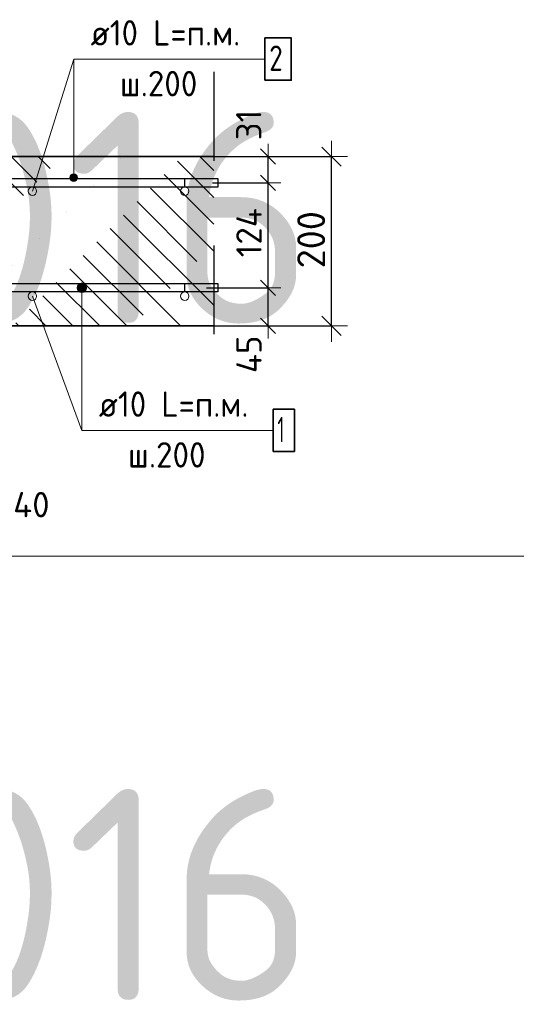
# Model space of a CAD drawing. Header units: metres. Extents: x -38 to 107, y -15 to 21.
# Tile 53 of 89: x 72.497 to 73.084, y 1.542 to 2.706. Entities that reach past the tile are written whole.
import ezdxf

# ---------------------------------------------------------------- set-up
doc = ezdxf.new("R2010")
doc.units = ezdxf.units.M
doc.header["$PDMODE"] = 65
doc.linetypes.add('______4', pattern=[0.135, 0.105, -0.03])
for name, color, linetype, lineweight in [('XR$4$Арм. стержнями верхней зоны', 180, 'Continuous', 35), ('XR$4$Арм. стержнями нижней зоны', 180, 'Continuous', 35), ('XR$4$Арм.стержн. Арматура края', 96, 'Continuous', 35), ('XR$4$Размерная линия (1)', 7, 'Continuous', 13), ('XR$4$Размерная линия_ общее', 7, 'Continuous', 13)]:
    doc.layers.add(name, color=color, linetype=linetype, lineweight=lineweight)
doc.styles.add('ISOCPEUR', font='txt')
doc.dimstyles.new('DIMSTYLE_12', dxfattribs={"dimtxt": 0.033, "dimasz": 0.0375, "dimexe": 0, "dimexo": 0, "dimgap": 0.0165, "dimtad": 2, "dimdec": 0, "dimlfac": 1000, "dimrnd": 1, "dimzin": 12, "dimdsep": 46, "dimtxsty": 'ISOCPEUR', "dimblk1": 'ALL_ML_STRICH', "dimblk2": 'ALL_ML_STRICH', "dimsah": 1, "dimcen": 0, "dimclrd": 7, "dimclre": 256, "dimclrt": 7, "dimadec": 0, "dimazin": 0, "dimtfac": 1, "dimtdec": 0, "dimtix": 1, "dimtmove": 2, "dimatfit": 3, "dimfxl": 0, "dimtzin": 0, "dimlwd": 0, "dimlwe": -3, "dimarcsym": 0})
doc.dimstyles.new('DIMSTYLE_16', dxfattribs={"dimtxt": 0.03, "dimasz": 0.03, "dimexe": 0, "dimexo": 0, "dimgap": 0.015, "dimtad": 2, "dimdec": 0, "dimlfac": 1000, "dimrnd": 1, "dimzin": 12, "dimdsep": 46, "dimtxsty": 'ISOCPEUR', "dimblk1": 'ALL_ML_STRICH', "dimblk2": 'ALL_ML_STRICH', "dimsah": 1, "dimcen": 0, "dimclrd": 7, "dimclre": 256, "dimclrt": 7, "dimadec": 0, "dimazin": 0, "dimtfac": 1, "dimtdec": 0, "dimtix": 1, "dimtmove": 2, "dimatfit": 3, "dimfxl": 0, "dimtzin": 0, "dimlwd": 0, "dimlwe": -3, "dimarcsym": 0})
doc.dimstyles.new('DIMSTYLE_18', dxfattribs={"dimtxt": 0.03, "dimasz": 0.03, "dimexe": 0, "dimexo": 0, "dimgap": 0.015, "dimtad": 2, "dimdec": 0, "dimlfac": 1000, "dimrnd": 1, "dimzin": 12, "dimdsep": 46, "dimtxsty": 'ISOCPEUR', "dimblk1": 'ALL_ML_STRICH', "dimblk2": 'ALL_ML_STRICH', "dimsah": 1, "dimcen": 0, "dimclrd": 7, "dimclre": 256, "dimclrt": 7, "dimadec": 0, "dimazin": 0, "dimtfac": 1, "dimtdec": 0, "dimtix": 1, "dimtmove": 2, "dimatfit": 3, "dimfxl": 0, "dimtvp": 1.2, "dimtzin": 0, "dimlwd": 0, "dimlwe": -3, "dimarcsym": 0})
doc.dimstyles.new('DIMSTYLE_27', dxfattribs={"dimtxt": 0.03, "dimasz": 0.03, "dimexe": 0, "dimexo": 0, "dimgap": 0.015, "dimtad": 2, "dimdec": 0, "dimlfac": 1000, "dimrnd": 5, "dimzin": 12, "dimdsep": 46, "dimtxsty": 'ISOCPEUR', "dimblk1": 'ALL_ML_STRICH', "dimblk2": 'ALL_ML_STRICH', "dimsah": 1, "dimcen": 0, "dimclrd": 7, "dimclre": 256, "dimclrt": 7, "dimadec": 0, "dimazin": 0, "dimtfac": 1, "dimtdec": 0, "dimtix": 1, "dimtmove": 2, "dimatfit": 3, "dimfxl": 0, "dimtvp": 1.2, "dimtzin": 0, "dimlwd": 0, "dimlwe": -3, "dimarcsym": 0})

# ---------------------------------------------------------------- blocks, each defined once
blk = doc.blocks.new('ALL_ML_STRICH')
at = {"color": 0, "linetype": 'ByBlock', "lineweight": -2}
for p, q in [((0, -0.5), (0, 0.5)), ((-1, 0), (0.5, 0)), ((-0.3, -0.3), (0.3, 0.3))]:
    blk.add_line(p, q, dxfattribs=at)
blk = doc.blocks.new('*D453')
at = {"layer": 'DEFPOINTS', "color": 7, "linetype": 'Continuous', "lineweight": 13, "transparency": 33554687}
for p in [(72.6939, 2.544), (72.6939, 2.344), (72.8655, 2.344)]:
    blk.add_point(p, dxfattribs=at)
at = {"layer": 'XR$4$Размерная линия_ общее', "color": 253, "linetype": 'Continuous', "lineweight": -2, "true_color": 0xa0a0a0, "transparency": 33554687}
for p, q in [((72.7139, 2.544), (72.8655, 2.544)), ((72.7139, 2.344), (72.8655, 2.344))]:
    blk.add_line(p, q, dxfattribs=at)
at = {"layer": 'XR$4$Размерная линия_ общее', "color": 7, "linetype": 'Continuous', "lineweight": -2, "transparency": 33554687}
blk.add_line((72.8655, 2.344), (72.8655, 2.544), dxfattribs=at)
at = {"layer": 'XR$4$Размерная линия_ общее', "color": 7, "linetype": 'Continuous', "lineweight": 13, "transparency": 33554687, "xscale": 0.0375, "yscale": 0.0375, "zscale": 0.0375}
for p, rotation in [((72.8655, 2.544), 90), ((72.8655, 2.344), 270)]:
    blk.add_blockref('ALL_ML_STRICH', p, dxfattribs=dict(at, rotation=rotation))
at = {"layer": 'XR$4$Размерная линия_ общее', "color": 7, "linetype": 'Continuous', "lineweight": 13, "transparency": 33554687, "insert": (72.8415, 2.4457), "char_height": 0.033, "width": 0.099, "attachment_point": 5, "rotation": 90, "style": 'ISOCPEUR'}
blk.add_mtext('\\A1;{200}', dxfattribs=at)
blk = doc.blocks.new('*D572')
at = {"layer": 'DEFPOINTS', "color": 7, "linetype": 'Continuous', "lineweight": 13, "transparency": 33554687}
for p in [(72.6978, 2.389), (72.7107, 2.344), (72.7905, 2.344)]:
    blk.add_point(p, dxfattribs=at)
at = {"layer": 'XR$4$Размерная линия (1)', "color": 9, "linetype": 'Continuous', "lineweight": -2, "true_color": 0xc7c7c7, "transparency": 33554687}
for p, q in [((72.7178, 2.389), (72.7905, 2.389)), ((72.7307, 2.344), (72.7905, 2.344))]:
    blk.add_line(p, q, dxfattribs=at)
at = {"layer": 'XR$4$Размерная линия (1)', "color": 7, "linetype": 'Continuous', "lineweight": -2, "transparency": 33554687}
blk.add_line((72.7905, 2.344), (72.7905, 2.389), dxfattribs=at)
at = {"layer": 'XR$4$Размерная линия (1)', "color": 7, "linetype": 'Continuous', "lineweight": 13, "transparency": 33554687, "xscale": 0.03, "yscale": 0.03, "zscale": 0.03}
for p, rotation in [((72.7905, 2.389), 90), ((72.7905, 2.344), 270)]:
    blk.add_blockref('ALL_ML_STRICH', p, dxfattribs=dict(at, rotation=rotation))
at = {"layer": 'XR$4$Размерная линия (1)', "color": 7, "linetype": 'Continuous', "lineweight": 13, "transparency": 33554687, "insert": (72.768, 2.3103), "char_height": 0.03, "width": 0.06, "attachment_point": 5, "rotation": 90, "style": 'ISOCPEUR'}
blk.add_mtext('\\A1;{45}', dxfattribs=at)
blk = doc.blocks.new('*D573')
at = {"layer": 'DEFPOINTS', "color": 7, "linetype": 'Continuous', "lineweight": 13, "transparency": 33554687}
for p in [(72.7048, 2.513), (72.6978, 2.389), (72.7905, 2.389)]:
    blk.add_point(p, dxfattribs=at)
at = {"layer": 'XR$4$Размерная линия (1)', "color": 9, "linetype": 'Continuous', "lineweight": -2, "true_color": 0xc7c7c7, "transparency": 33554687}
for p, q in [((72.7248, 2.513), (72.7905, 2.513)), ((72.7178, 2.389), (72.7905, 2.389))]:
    blk.add_line(p, q, dxfattribs=at)
at = {"layer": 'XR$4$Размерная линия (1)', "color": 7, "linetype": 'Continuous', "lineweight": -2, "transparency": 33554687}
blk.add_line((72.7905, 2.389), (72.7905, 2.513), dxfattribs=at)
at = {"layer": 'XR$4$Размерная линия (1)', "color": 7, "linetype": 'Continuous', "lineweight": 13, "transparency": 33554687, "xscale": 0.03, "yscale": 0.03, "zscale": 0.03}
for p, rotation in [((72.7905, 2.513), 90), ((72.7905, 2.389), 270)]:
    blk.add_blockref('ALL_ML_STRICH', p, dxfattribs=dict(at, rotation=rotation))
at = {"layer": 'XR$4$Размерная линия (1)', "color": 7, "linetype": 'Continuous', "lineweight": 13, "transparency": 33554687, "insert": (72.768, 2.454), "char_height": 0.03, "width": 0.09, "attachment_point": 5, "rotation": 90, "style": 'ISOCPEUR'}
blk.add_mtext('\\A1;{124}', dxfattribs=at)
blk = doc.blocks.new('*D574')
at = {"layer": 'DEFPOINTS', "color": 7, "linetype": 'Continuous', "lineweight": 13, "transparency": 33554687}
for p in [(72.687, 2.544), (72.7048, 2.513), (72.7905, 2.513)]:
    blk.add_point(p, dxfattribs=at)
at = {"layer": 'XR$4$Размерная линия (1)', "color": 9, "linetype": 'Continuous', "lineweight": -2, "true_color": 0xc7c7c7, "transparency": 33554687}
for p, q in [((72.707, 2.544), (72.7905, 2.544)), ((72.7248, 2.513), (72.7905, 2.513))]:
    blk.add_line(p, q, dxfattribs=at)
at = {"layer": 'XR$4$Размерная линия (1)', "color": 7, "linetype": 'Continuous', "lineweight": -2, "transparency": 33554687}
blk.add_line((72.7905, 2.513), (72.7905, 2.544), dxfattribs=at)
at = {"layer": 'XR$4$Размерная линия (1)', "color": 7, "linetype": 'Continuous', "lineweight": 13, "transparency": 33554687, "xscale": 0.03, "yscale": 0.03, "zscale": 0.03}
for p, rotation in [((72.7905, 2.544), 90), ((72.7905, 2.513), 270)]:
    blk.add_blockref('ALL_ML_STRICH', p, dxfattribs=dict(at, rotation=rotation))
at = {"layer": 'XR$4$Размерная линия (1)', "color": 7, "linetype": 'Continuous', "lineweight": 13, "transparency": 33554687, "insert": (72.7677, 2.5813), "char_height": 0.03, "width": 0.06, "attachment_point": 5, "rotation": 90, "style": 'ISOCPEUR'}
blk.add_mtext('\\A1;{31}', dxfattribs=at)
blk = doc.blocks.new('*D597')
at = {"layer": 'DEFPOINTS', "color": 7, "linetype": 'Continuous', "lineweight": 13, "transparency": 33554687}
for p in [(72.4321, 2.224), (72.4721, 2.184), (72.4321, 2.11)]:
    blk.add_point(p, dxfattribs=at)
at = {"layer": 'XR$4$Размерная линия (1)', "color": 9, "linetype": 'Continuous', "lineweight": -2, "true_color": 0xc7c7c7, "transparency": 33554687}
for p, q in [((72.4321, 2.204), (72.4321, 2.11)), ((72.4721, 2.164), (72.4721, 2.11))]:
    blk.add_line(p, q, dxfattribs=at)
at = {"layer": 'XR$4$Размерная линия (1)', "color": 7, "linetype": 'Continuous', "lineweight": -2, "transparency": 33554687}
blk.add_line((72.4321, 2.11), (72.4721, 2.11), dxfattribs=at)
at = {"layer": 'XR$4$Размерная линия (1)', "color": 7, "linetype": 'Continuous', "lineweight": 13, "transparency": 33554687, "xscale": 0.03, "yscale": 0.03, "zscale": 0.03, "rotation": 180}
blk.add_blockref('ALL_ML_STRICH', (72.4321, 2.11), dxfattribs=at)
at = {"layer": 'XR$4$Размерная линия (1)', "color": 7, "linetype": 'Continuous', "lineweight": 13, "transparency": 33554687, "xscale": 0.03, "yscale": 0.03, "zscale": 0.03}
blk.add_blockref('ALL_ML_STRICH', (72.4721, 2.11), dxfattribs=at)
at = {"layer": 'XR$4$Размерная линия (1)', "color": 7, "linetype": 'Continuous', "lineweight": 13, "transparency": 33554687, "insert": (72.5109, 2.1327), "char_height": 0.03, "width": 0.06, "attachment_point": 5, "style": 'ISOCPEUR'}
blk.add_mtext('\\A1;{40}', dxfattribs=at)

msp = doc.modelspace()

# ---------------------------------------------------------------- hatches: boundary and pattern name
at = {"linetype": 'Continuous', "lineweight": 25, "transparency": 33554687}
h = msp.add_hatch(dxfattribs=at)
h.set_pattern_fill('__________540', scale=0.015, style=0, pattern_type=2)
h.set_pattern_definition([(135, (0, 0), (-0.031819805, -0.031819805), [0.4, -0.05, 0, -0.05]), (135, (-0.01591, -0.01591), (-0.031819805, -0.031819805), [0.8, -0.1, 0.1, -0.1])])
h.paths.add_polyline_path([(72.4721, 2.544), (72.4721, 2.344), (72.7263, 2.344), (72.7263, 2.544)], flags=0)
at = {"layer": 'XR$4$Арм. стержнями верхней зоны', "linetype": 'Continuous', "lineweight": 13, "transparency": 33554687}
for points in [[(72.5648, 2.5213), (72.5571, 2.5213), (72.5564, 2.519)], [(72.5648, 2.5213), (72.5564, 2.519), (72.5654, 2.519)], [(72.5654, 2.519), (72.5564, 2.519), (72.5571, 2.5168)], [(72.5632, 2.5229), (72.5587, 2.5229), (72.5571, 2.5213)], [(72.5632, 2.5229), (72.5571, 2.5213), (72.5648, 2.5213)], [(72.5654, 2.519), (72.5571, 2.5168), (72.5648, 2.5168)], [(72.5648, 2.5168), (72.5571, 2.5168), (72.5587, 2.5152)], [(72.5587, 2.5229), (72.5632, 2.5229), (72.5609, 2.5235)], [(72.5648, 2.5168), (72.5587, 2.5152), (72.5632, 2.5152)], [(72.5632, 2.5152), (72.5587, 2.5152), (72.5609, 2.5145)]]:
    msp.add_hatch(color=7, dxfattribs=at).paths.add_polyline_path(points)
at = {"layer": 'XR$4$Арм. стержнями нижней зоны', "linetype": 'Continuous', "lineweight": 13, "transparency": 33554687}
for points in [[(72.565, 2.389), (72.5762, 2.389), (72.5755, 2.3918)], [(72.565, 2.389), (72.5755, 2.3918), (72.5658, 2.3918)], [(72.5658, 2.3862), (72.5762, 2.389), (72.565, 2.389)], [(72.5658, 2.3918), (72.5755, 2.3918), (72.5734, 2.3939)], [(72.5658, 2.3918), (72.5734, 2.3939), (72.5678, 2.3939)], [(72.5658, 2.3862), (72.5755, 2.3862), (72.5762, 2.389)], [(72.5678, 2.3842), (72.5755, 2.3862), (72.5658, 2.3862)], [(72.5678, 2.3939), (72.5734, 2.3939), (72.5706, 2.3947)], [(72.5678, 2.3842), (72.5734, 2.3842), (72.5755, 2.3862)], [(72.5734, 2.3842), (72.5678, 2.3842), (72.5706, 2.3834)]]:
    msp.add_hatch(color=7, dxfattribs=at).paths.add_polyline_path(points)

# ---------------------------------------------------------------- linework, layer by layer
at = {"color": 7, "linetype": 'Continuous', "lineweight": 13, "transparency": 33554687}
for p, q in [((72.5121, 2.503), (72.5609, 2.6592)), ((72.5121, 2.379), (72.5706, 2.2205)), ((86.4198, 2.0717), (67.9198, 2.0717))]:
    msp.add_line(p, q, dxfattribs=at)
at = {"color": 7, "linetype": '______4', "lineweight": 25, "transparency": 33554687}
msp.add_line((72.7263, 2.644), (72.7263, 2.244), dxfattribs=at)
at = {"color": 7, "linetype": 'Continuous', "lineweight": 35, "transparency": 33554687}
for p, q in [((72.7263, 2.544), (72.4721, 2.544)), ((72.4721, 2.344), (72.7263, 2.344))]:
    msp.add_line(p, q, dxfattribs=at)
at = {"color": 7, "linetype": 'Continuous', "lineweight": 13, "transparency": 33554687}
for centre in [(72.5121, 2.503), (72.6921, 2.503), (72.5121, 2.379), (72.6921, 2.379)]:
    msp.add_circle(centre, 0.005, dxfattribs=at)
at = {"layer": 'XR$4$Арм. стержнями верхней зоны', "color": 7, "linetype": 'Continuous', "lineweight": 13, "transparency": 33554687}
for p, q in [((72.5609, 2.6592), (72.7869, 2.6592)), ((72.5609, 2.6592), (72.5609, 2.519)), ((72.5564, 2.519), (72.5564, 2.519)), ((72.5609, 2.5235), (72.5609, 2.5235)), ((72.5609, 2.5145), (72.5609, 2.5145)), ((72.5654, 2.519), (72.5654, 2.519))]:
    msp.add_line(p, q, dxfattribs=at)
at = {"layer": 'XR$4$Арм. стержнями верхней зоны', "color": 7, "linetype": 'Continuous', "lineweight": 35, "transparency": 33554687}
msp.add_lwpolyline([(72.7869, 2.6342), (72.8179, 2.6342), (72.8179, 2.6842), (72.7869, 2.6842), (72.7869, 2.6342)], dxfattribs=at)
at = {"layer": 'XR$4$Арм. стержнями верхней зоны', "color": 4, "linetype": 'Continuous', "lineweight": 25, "transparency": 33554687}
msp.add_lwpolyline([(72.1921, 2.518), (72.7313, 2.518), (72.7313, 2.508), (72.1921, 2.508), (72.1921, 2.518)], dxfattribs=at)
at = {"layer": 'XR$4$Арм. стержнями верхней зоны', "color": 7, "linetype": 'Continuous', "lineweight": 13, "transparency": 33554687}
msp.add_circle((72.5609, 2.519), 0.0045, dxfattribs=at)
at = {"layer": 'XR$4$Арм. стержнями нижней зоны', "color": 7, "linetype": 'Continuous', "lineweight": 13, "transparency": 33554687}
for p, q in [((72.565, 2.389), (72.565, 2.389)), ((72.5706, 2.3947), (72.5706, 2.3947)), ((72.5706, 2.2205), (72.5706, 2.389)), ((72.5762, 2.389), (72.5762, 2.389)), ((72.5706, 2.3834), (72.5706, 2.3834)), ((72.5706, 2.2205), (72.7966, 2.2205))]:
    msp.add_line(p, q, dxfattribs=at)
at = {"layer": 'XR$4$Арм. стержнями нижней зоны', "color": 4, "linetype": 'Continuous', "lineweight": 25, "transparency": 33554687}
msp.add_lwpolyline([(72.1921, 2.394), (72.7313, 2.394), (72.7313, 2.384), (72.1921, 2.384), (72.1921, 2.394)], dxfattribs=at)
at = {"layer": 'XR$4$Арм. стержнями нижней зоны', "color": 7, "linetype": 'Continuous', "lineweight": 35, "transparency": 33554687}
msp.add_lwpolyline([(72.7966, 2.1955), (72.8216, 2.1955), (72.8216, 2.2455), (72.7966, 2.2455), (72.7966, 2.1955)], dxfattribs=at)
at = {"layer": 'XR$4$Арм. стержнями нижней зоны', "color": 7, "linetype": 'Continuous', "lineweight": 13, "transparency": 33554687}
msp.add_circle((72.5706, 2.389), 0.00563, dxfattribs=at)
at = {"layer": 'XR$4$Арм.стержн. Арматура края', "color": 4, "linetype": 'Continuous', "lineweight": 25, "transparency": 33554687}
for points in [[(72.2254, 2.518), (72.692, 2.518), (72.692, 2.508)], [(72.692, 2.508), (72.2261, 2.508)], [(72.2261, 2.394), (72.692, 2.394), (72.692, 2.384), (72.2254, 2.384)]]:
    msp.add_lwpolyline(points, dxfattribs=at)

# ---------------------------------------------------------------- texts
at = {"color": 7, "linetype": 'Continuous', "lineweight": 35, "transparency": 33554687, "char_height": 0.25, "width": 2.743715, "attachment_point": 7, "style": 'ISOCPEUR'}
for insert in [(70.3506, 2.3467), (70.3506, 1.5467)]:
    msp.add_mtext('\\W0.96;ГОСТ 34028-2016', dxfattribs=dict(at, insert=insert))
at = {"layer": 'XR$4$Арм. стержнями верхней зоны', "color": 7, "linetype": 'Continuous', "lineweight": 25, "transparency": 33554687, "char_height": 0.03, "attachment_point": 7, "style": 'ISOCPEUR'}
for s, insert, width in [('\\W0.94;ø10 L=п.м.', (72.5809, 2.6752), 0.199983), ('\\W0.78;2', (72.7919, 2.6452), 0.032641), ('\\W0.95;ш.200 ', (72.6154, 2.6152), 0.1312)]:
    msp.add_mtext(s, dxfattribs=dict(at, insert=insert, width=width))
at = {"layer": 'XR$4$Арм. стержнями нижней зоны', "color": 7, "linetype": 'Continuous', "lineweight": 25, "transparency": 33554687, "char_height": 0.03, "attachment_point": 7, "style": 'ISOCPEUR'}
for s, insert, width in [('\\W0.94;ø10 L=п.м.', (72.5906, 2.2365), 0.199983), ('\\W0.56;1', (72.8016, 2.2065), 0.023333), ('\\W0.95;ш.200 ', (72.6251, 2.1765), 0.1312)]:
    msp.add_mtext(s, dxfattribs=dict(at, insert=insert, width=width))

# ---------------------------------------------------------------- dimensions: what is measured, and where the dimension line sits
at = {"layer": 'XR$4$Размерная линия (1)', "color": 7, "linetype": 'Continuous', "lineweight": 13, "transparency": 33554687}
for base, p1, p2, dimstyle, picture, middle in [((72.7905, 2.544), (72.7248, 2.513), (72.707, 2.544), 'DIMSTYLE_18', '*D574', (72.7677, 2.5813)), ((72.7905, 2.513), (72.7178, 2.389), (72.7248, 2.513), 'DIMSTYLE_16', '*D573', (72.768, 2.454)), ((72.7905, 2.389), (72.7307, 2.344), (72.7178, 2.389), 'DIMSTYLE_18', '*D572', (72.768, 2.3103))]:
    dim = msp.add_linear_dim(base=base, p1=p1, p2=p2, angle=90, dimstyle=dimstyle, override={"dimpost": '<>', "dimclrd": 7, "dimclre": 9, "dimclrt": 7, "dimlwd": 0, "dimlwe": 65533}, dxfattribs=at)
    dim.commit()
    dim.dimension.update_dxf_attribs({"geometry": picture, "text_midpoint": middle, "dimtype": 160})
dim = msp.add_linear_dim(base=(72.4721, 2.11), p1=(72.4321, 2.204), p2=(72.4721, 2.164), dimstyle='DIMSTYLE_27', override={"dimpost": '<>', "dimclrd": 7, "dimclre": 9, "dimclrt": 7, "dimlwd": 0, "dimlwe": 65533}, dxfattribs=at)
dim.commit()
dim.dimension.update_dxf_attribs({"geometry": '*D597', "text_midpoint": (72.5109, 2.1327), "dimtype": 160})
at = {"layer": 'XR$4$Размерная линия_ общее', "color": 7, "linetype": 'Continuous', "lineweight": 13, "transparency": 33554687}
dim = msp.add_linear_dim(base=(72.8655, 2.544), p1=(72.7139, 2.344), p2=(72.7139, 2.544), angle=90, dimstyle='DIMSTYLE_12', override={"dimpost": '<>', "dimclrd": 7, "dimclre": 253, "dimclrt": 7, "dimlwd": 0, "dimlwe": 65533}, dxfattribs=at)
dim.commit()
dim.dimension.update_dxf_attribs({"geometry": '*D453', "text_midpoint": (72.8415, 2.4457), "dimtype": 160})

doc.saveas('drawing.dxf')
